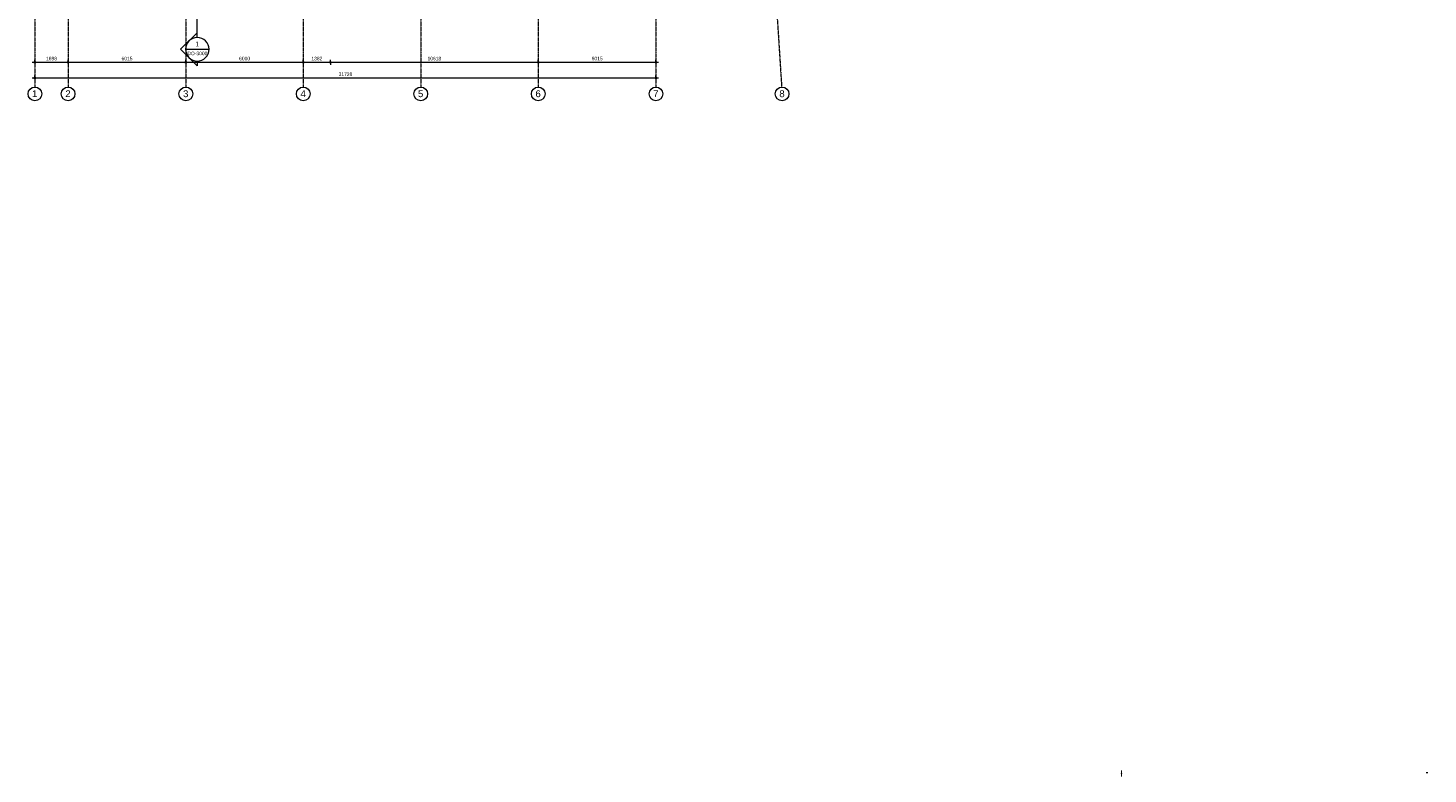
# Model space of a CAD drawing. Header units: millimetres. Extents: x 12177 to 91867, y 4659 to 113498.
# Tile 1 of 70: x 20354 to 91867, y 4659 to 42758. Entities that reach past the tile are written whole.
import ezdxf

# ---------------------------------------------------------------- set-up
doc = ezdxf.new("R2010")
doc.units = ezdxf.units.MM
for name, pattern in [('Afbreeklijn', [9, 5, -2, 0, -2]), ('ARC Grid Line', [22.225, 12.7, -3.175, 3.175, -3.175]), ('ARC Section Line', [17, 10, -3, 0, -1, 0, -3])]:
    doc.linetypes.add(name, pattern=pattern)
for name, color, linetype, lineweight in [('A--L$01A__Algemeen', 7, 'Continuous', 9), ('A--L$07A__Stramien', 1, 'Continuous', 13), ('A--LD20__DetailPenFijn', 2, 'Continuous', 20), ('A--LD30__DetailPenMiddel', 3, 'Continuous', 9), ('A--M$01A__Algemeen', 1, 'Continuous', 13), ('A--M$01A__Algemeen-100', 1, 'Continuous', 13), ('A--T$01A__Algemeen', 1, 'Continuous', 9), ('A--T$07A__Stramien', 1, 'Continuous', 13)]:
    doc.layers.add(name, color=color, linetype=linetype, lineweight=lineweight)
doc.styles.add('Arial', font='arial.ttf', dxfattribs={"height": 350})
doc.styles.add('Arial_1', font='arial.ttf', dxfattribs={"height": 250})
doc.styles.add('Arial_2', font='arial.ttf', dxfattribs={"height": 180})
doc.styles.add('Arial_3', font='arial.ttf', dxfattribs={"height": 2.5})
doc.styles.add('Arial_4', font='arial.ttf', dxfattribs={"height": 3.5})
doc.styles.add('Arial_B', font='arial.ttf', dxfattribs={"height": 3.5})
doc.dimstyles.new('00_ARC_dimension_1_8mm', dxfattribs={"dimscale": 304.8, "dimtxt": 183.646692, "dimasz": 1.049869, "dimexe": 0.426509, "dimexo": 0.0625, "dimgap": 0.164042, "dimtad": 1, "dimdec": 0, "dimzin": 0, "dimdsep": 46, "dimtxsty": 'Arial_2', "dimblk1": 'DOTSMALL', "dimblk2": 'DOTSMALL', "dimsah": 1, "dimcen": 0.09, "dimdle": 0.426509, "dimadec": 3, "dimazin": 0, "dimtfac": 1, "dimtdec": 4, "dimtix": 1, "dimtmove": 0, "dimatfit": 3, "dimfxl": 0.426509, "dimfxlon": 1, "dimtvp": 1, "dimtolj": 1, "dimtzin": 0, "dimarcsym": 2})

# ---------------------------------------------------------------- blocks, each defined once
blk = doc.blocks.new('Grid - 3_5mm-18301-DO-Begane grond - Nieuwe situatie')
at = {"layer": 'A--T$07A__Stramien'}
blk.add_circle((0, 0), 3.5, dxfattribs=at)
blk = doc.blocks.new('Section - Default-5518-DO-Begane grond - Nieuwe situatie')
at = {"layer": 'A--L$01A__Algemeen', "lineweight": 13}
for p, q in [((-6, 8.49), (-14.49, 0)), ((-6, 8.49), (2.49, 0)), ((-12, 0), (-14.49, 0)), ((0, 0), (2.49, 0))]:
    blk.add_line(p, q, dxfattribs=at)
for start, end in [(360, 180), (180, 360)]:
    blk.add_arc((-6, 0), 6, start, end, dxfattribs=at)
blk = doc.blocks.new('DIMBLOCK10-DO-Begane grond - Nieuwe situatie')
at = {"layer": 'A--M$01A__Algemeen-100'}
h = blk.add_hatch(color=256, dxfattribs=at)
edge = h.paths.add_edge_path()
edge.add_arc((20704, 40205), 40, 0, 360)
h = blk.add_hatch(color=256, dxfattribs=at)
edge = h.paths.add_edge_path()
edge.add_arc((52432, 40205), 40, 0, 360)
for p, q in [((20574, 40205), (52562, 40205)), ((20704, 40205), (20704, 40335)), ((20704, 40205), (20704, 40075)), ((52432, 40205), (52432, 40335)), ((52432, 40205), (52432, 40075))]:
    blk.add_line(p, q, dxfattribs=at)
for centre in [(20704, 40205), (52432, 40205)]:
    blk.add_circle(centre, 40, dxfattribs=at)
at = {"layer": 'A--M$01A__Algemeen-100', "color": 0, "insert": (36222, 40488), "char_height": 180, "width": 830.65, "attachment_point": 1, "line_spacing_factor": 0.941778, "style": 'Arial_2'}
blk.add_mtext('31728', dxfattribs=at)
blk = doc.blocks.new('_DotSmall')
at = {"color": 0, "linetype": 'ByBlock', "const_width": 0.5}
blk.add_lwpolyline([(-0.0625, 0, 1), (0.0625, 0, 1)], format="xyb", close=True, dxfattribs=at)
blk = doc.blocks.new('DIMBLOCK11-DO-Begane grond - Nieuwe situatie')
at = {"layer": 'A--M$01A__Algemeen-100'}
h = blk.add_hatch(color=256, dxfattribs=at)
edge = h.paths.add_edge_path()
edge.add_arc((20704, 41005), 40, 0, 360)
h = blk.add_hatch(color=256, dxfattribs=at)
edge = h.paths.add_edge_path()
edge.add_arc((22402, 41005), 40, 0, 360)
for p, q in [((20574, 41005), (22402, 41005)), ((20704, 41005), (20704, 41135)), ((20704, 41005), (20704, 40875)), ((22402, 41005), (22402, 41135)), ((22402, 41005), (22402, 40875))]:
    blk.add_line(p, q, dxfattribs=at)
for centre in [(20704, 41005), (22402, 41005)]:
    blk.add_circle(centre, 40, dxfattribs=at)
at = {"layer": 'A--M$01A__Algemeen-100', "color": 0, "insert": (21276, 41288), "char_height": 180, "width": 664.52, "attachment_point": 1, "line_spacing_factor": 0.941778, "style": 'Arial_2'}
blk.add_mtext('1698', dxfattribs=at)
blk = doc.blocks.new('DIMBLOCK12-DO-Begane grond - Nieuwe situatie')
at = {"layer": 'A--M$01A__Algemeen-100'}
h = blk.add_hatch(color=256, dxfattribs=at)
edge = h.paths.add_edge_path()
edge.add_arc((22402, 41005), 40, 0, 360)
h = blk.add_hatch(color=256, dxfattribs=at)
edge = h.paths.add_edge_path()
edge.add_arc((28417, 41005), 40, 0, 360)
for p, q in [((22402, 41005), (22402, 41135)), ((22402, 41005), (28417, 41005)), ((22402, 41005), (22402, 40875)), ((28417, 41005), (28417, 41135)), ((28417, 41005), (28417, 40875))]:
    blk.add_line(p, q, dxfattribs=at)
for centre in [(22402, 41005), (28417, 41005)]:
    blk.add_circle(centre, 40, dxfattribs=at)
at = {"layer": 'A--M$01A__Algemeen-100', "color": 0, "insert": (25133, 41288), "char_height": 180, "width": 664.52, "attachment_point": 1, "line_spacing_factor": 0.941778, "style": 'Arial_2'}
blk.add_mtext('6015', dxfattribs=at)
blk = doc.blocks.new('DIMBLOCK13-DO-Begane grond - Nieuwe situatie')
at = {"layer": 'A--M$01A__Algemeen-100'}
h = blk.add_hatch(color=256, dxfattribs=at)
edge = h.paths.add_edge_path()
edge.add_arc((28417, 41005), 40, 0, 360)
h = blk.add_hatch(color=256, dxfattribs=at)
edge = h.paths.add_edge_path()
edge.add_arc((34417, 41005), 40, 0, 360)
for p, q in [((28417, 41005), (28417, 41135)), ((28417, 41005), (34417, 41005)), ((28417, 41005), (28417, 40875)), ((34417, 41005), (34417, 41135)), ((34417, 41005), (34417, 40875))]:
    blk.add_line(p, q, dxfattribs=at)
for centre in [(28417, 41005), (34417, 41005)]:
    blk.add_circle(centre, 40, dxfattribs=at)
at = {"layer": 'A--M$01A__Algemeen-100', "color": 0, "insert": (31140, 41288), "char_height": 180, "width": 664.52, "attachment_point": 1, "line_spacing_factor": 0.941778, "style": 'Arial_2'}
blk.add_mtext('6000', dxfattribs=at)
blk = doc.blocks.new('DIMBLOCK14-DO-Begane grond - Nieuwe situatie')
at = {"layer": 'A--M$01A__Algemeen-100'}
h = blk.add_hatch(color=256, dxfattribs=at)
edge = h.paths.add_edge_path()
edge.add_arc((34417, 41005), 40, 0, 360)
h = blk.add_hatch(color=256, dxfattribs=at)
edge = h.paths.add_edge_path()
edge.add_arc((35799, 41005), 40, 0, 360)
for p, q in [((34417, 41005), (34417, 41135)), ((34417, 41005), (35799, 41005)), ((34417, 41005), (34417, 40875)), ((35799, 41005), (35799, 41135)), ((35799, 41005), (35799, 40875))]:
    blk.add_line(p, q, dxfattribs=at)
for centre in [(34417, 41005), (35799, 41005)]:
    blk.add_circle(centre, 40, dxfattribs=at)
at = {"layer": 'A--M$01A__Algemeen-100', "color": 0, "insert": (34831, 41288), "char_height": 180, "width": 664.52, "attachment_point": 1, "line_spacing_factor": 0.941778, "style": 'Arial_2'}
blk.add_mtext('1382', dxfattribs=at)
blk = doc.blocks.new('DIMBLOCK15-DO-Begane grond - Nieuwe situatie')
at = {"layer": 'A--M$01A__Algemeen-100'}
h = blk.add_hatch(color=256, dxfattribs=at)
edge = h.paths.add_edge_path()
edge.add_arc((35799, 41005), 40, 0, 360)
h = blk.add_hatch(color=256, dxfattribs=at)
edge = h.paths.add_edge_path()
edge.add_arc((46417, 41005), 40, 0, 360)
for p, q in [((35799, 41005), (35799, 41135)), ((35799, 41005), (46417, 41005)), ((35799, 41005), (35799, 40875)), ((46417, 41005), (46417, 41135)), ((46417, 41005), (46417, 40875))]:
    blk.add_line(p, q, dxfattribs=at)
for centre in [(35799, 41005), (46417, 41005)]:
    blk.add_circle(centre, 40, dxfattribs=at)
at = {"layer": 'A--M$01A__Algemeen-100', "color": 0, "insert": (40762, 41288), "char_height": 180, "width": 830.65, "attachment_point": 1, "line_spacing_factor": 0.941778, "style": 'Arial_2'}
blk.add_mtext('10618', dxfattribs=at)
blk = doc.blocks.new('DIMBLOCK16-DO-Begane grond - Nieuwe situatie')
at = {"layer": 'A--M$01A__Algemeen-100'}
h = blk.add_hatch(color=256, dxfattribs=at)
edge = h.paths.add_edge_path()
edge.add_arc((46417, 41005), 40, 0, 360)
h = blk.add_hatch(color=256, dxfattribs=at)
edge = h.paths.add_edge_path()
edge.add_arc((52432, 41005), 40, 0, 360)
for p, q in [((46417, 41005), (46417, 41135)), ((46417, 41005), (52562, 41005)), ((46417, 41005), (46417, 40875)), ((52432, 41005), (52432, 41135)), ((52432, 41005), (52432, 40875))]:
    blk.add_line(p, q, dxfattribs=at)
for centre in [(46417, 41005), (52432, 41005)]:
    blk.add_circle(centre, 40, dxfattribs=at)
at = {"layer": 'A--M$01A__Algemeen-100', "color": 0, "insert": (49148, 41288), "char_height": 180, "width": 664.52, "attachment_point": 1, "line_spacing_factor": 0.941778, "style": 'Arial_2'}
blk.add_mtext('6015', dxfattribs=at)

msp = doc.modelspace()

# ---------------------------------------------------------------- hatches: boundary and pattern name
at = {"layer": 'A--L$01A__Algemeen'}
for color, points in [(256, [(76225.1, 4710.9), (76225.1, 4720.9), (76200.1, 4720.9), (76200.1, 4710.9)]), (256, [(76225.1, 4697.9), (76225.1, 4707.9), (76200.1, 4707.9), (76200.1, 4697.9)]), (31, [(76225.1, 4685), (76225.1, 4695), (76200.1, 4695), (76200.1, 4685)]), (9, [(76225.1, 4658.9), (76225.1, 4668.9), (76200.1, 4668.9), (76200.1, 4658.9)])]:
    msp.add_hatch(color=color, dxfattribs=at).paths.add_polyline_path(points)

# ---------------------------------------------------------------- linework, layer by layer
at = {"layer": 'A--L$01A__Algemeen', "linetype": 'ARC Section Line', "lineweight": 13}
msp.add_line((29001.3, 42270.2), (29001.3, 91288.9), dxfattribs=at)
at = {"layer": 'A--L$01A__Algemeen', "lineweight": 13}
msp.add_line((28401.3, 41670.2), (29601.3, 41670.2), dxfattribs=at)
at = {"layer": 'A--L$07A__Stramien', "linetype": 'ARC Grid Line'}
for p, q in [((20704.3, 95686.5), (20704.3, 39742)), ((22402.3, 95686.5), (22402.3, 39742)), ((28417.3, 95686.5), (28417.3, 39742)), ((34417.3, 95686.5), (34417.3, 39742)), ((40417.3, 95686.5), (40417.3, 39742)), ((46417.3, 95686.5), (46417.3, 39742)), ((52432.3, 95686.5), (52432.3, 39742)), ((55259.6, 95618), (58851.8, 39742))]:
    msp.add_line(p, q, dxfattribs=at)
at = {"layer": 'A--LD20__DetailPenFijn'}
for p, q in [((76225.1, 4720.9), (76200.1, 4720.9)), ((76200.1, 4720.9), (76200.1, 4710.9)), ((76200.1, 4710.9), (76225.1, 4710.9)), ((76225.1, 4707.9), (76200.1, 4707.9)), ((76200.1, 4707.9), (76200.1, 4697.9)), ((76200.1, 4697.9), (76225.1, 4697.9)), ((76225.1, 4695), (76200.1, 4695)), ((76200.1, 4695), (76200.1, 4685)), ((76200.1, 4685), (76225.1, 4685)), ((76225.1, 4668.9), (76200.1, 4668.9)), ((76200.1, 4668.9), (76200.1, 4658.9)), ((76200.1, 4658.9), (76225.1, 4658.9)), ((76225.1, 4710.9), (76225.1, 4720.9)), ((76225.1, 4697.9), (76225.1, 4707.9)), ((76225.1, 4685), (76225.1, 4695)), ((76225.1, 4658.9), (76225.1, 4668.9))]:
    msp.add_line(p, q, dxfattribs=at)
at = {"layer": 'A--LD30__DetailPenMiddel', "linetype": 'Afbreeklijn', "lineweight": 100}
msp.add_line((76200.1, 4676.9), (76225.1, 4676.9), dxfattribs=at)

# ---------------------------------------------------------------- block references
at = {"layer": 'A--L$01A__Algemeen', "lineweight": 13, "xscale": 99.99999999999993, "yscale": 99.99999999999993, "zscale": 99.99999999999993, "rotation": 90}
msp.add_blockref('Section - Default-5518-DO-Begane grond - Nieuwe situatie', (29001.3, 42270.2), dxfattribs=at)
at = {"layer": 'A--T$07A__Stramien'}
for p, xscale, yscale, zscale, rotation in [((20704.3, 39392), 99.99999999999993, 99.99999999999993, 99.99999999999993, 180), ((22402.3, 39392), 99.99999999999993, 99.99999999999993, 99.99999999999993, 180), ((28417.3, 39392), 99.99999999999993, 99.99999999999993, 99.99999999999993, 180), ((34417.3, 39392), 99.99999999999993, 99.99999999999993, 99.99999999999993, 180), ((40417.3, 39392), 99.99999999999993, 99.99999999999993, 99.99999999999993, 180), ((46417.3, 39392), 99.99999999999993, 99.99999999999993, 99.99999999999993, 180), ((52432.3, 39392), 99.99999999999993, 99.99999999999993, 99.99999999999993, 180), ((58874.3, 39392.7), 99.99999999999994, 99.99999999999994, 99.99999999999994, 183.6783803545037)]:
    msp.add_blockref('Grid - 3_5mm-18301-DO-Begane grond - Nieuwe situatie', p, dxfattribs=dict(at, xscale=xscale, yscale=yscale, zscale=zscale, rotation=rotation))

# ---------------------------------------------------------------- texts
at = {"layer": 'A--L$01A__Algemeen', "lineweight": 13, "attachment_point": 1}
for s, insert, char_height, width, style in [('DO-3000', (28495.2, 41549.4), 180, 1218.565, 'Arial_2'), ('1', (28901.7, 42064.8), 250, 232.489, 'Arial_1')]:
    msp.add_mtext(s, dxfattribs=dict(at, insert=insert, char_height=char_height, width=width, style=style))
at = {"layer": 'A--T$01A__Algemeen', "color": 7, "lineweight": 13, "attachment_point": 1}
for s, insert, char_height, width, style in [('Legenda DO', (76200.2, 4732.2), 3.5, 34.232, 'Arial_4'), ('vtw scope', (76226.5, 4691.2), 2.5, 18.84, 'Arial_3'), ('scope regio', (76226.5, 4678.2), 2.5, 21.886, 'Arial_3'), ('in scope', (76226.5, 4717.2), 2.5, 15.633, 'Arial_3'), ('uit scope', (76226.5, 4704.2), 2.5, 16.835, 'Arial_3'), ('Bestaand', (76226.5, 4665.2), 2.5, 17.717, 'Arial_3'), ('WB 300', (91692.7, 4716.6), 2.5, 15.152, 'Arial_3'), ('- Wandbescherming 300', (91718.1, 4716.6), 2.5, 46.017, 'Arial_3'), ('\\LAlle maatvoering in het werk te controleren', (91770.4, 4741.8), 3.5, 123.781, 'Arial_B')]:
    msp.add_mtext(s, dxfattribs=dict(at, insert=insert, char_height=char_height, width=width, style=style))
at = {"layer": 'A--T$07A__Stramien', "char_height": 350, "width": 336.709, "attachment_point": 1, "style": 'Arial'}
for s, insert in [('1', (20561.9, 39575.9)), ('2', (22259.9, 39575.9)), ('3', (28274.9, 39575.9)), ('4', (34274.9, 39575.9)), ('5', (40274.9, 39575.9)), ('6', (46274.9, 39575.9)), ('7', (52289.9, 39575.9)), ('8', (58731.7, 39576.6))]:
    msp.add_mtext(s, dxfattribs=dict(at, insert=insert))

# ---------------------------------------------------------------- dimensions: what is measured, and where the dimension line sits
at = {"layer": 'A--M$01A__Algemeen'}
for base, p1, p2, override, picture, middle in [((22402.3, 41004.8), (20704.3, 41134.8), (22402.3, 41134.8), {"dimpost": '<>', "dimfxl": 1698}, 'DIMBLOCK11-DO-Begane grond - Nieuwe situatie', (21553.3, 41146.7)), ((28417.3, 41004.8), (22402.3, 41134.8), (28417.3, 41134.8), {"dimpost": '<>', "dimfxl": 6015}, 'DIMBLOCK12-DO-Begane grond - Nieuwe situatie', (25409.8, 41146.7)), ((34417.3, 41004.8), (28417.3, 41134.8), (34417.3, 41134.8), {"dimpost": '<>', "dimfxl": 6000}, 'DIMBLOCK13-DO-Begane grond - Nieuwe situatie', (31417.3, 41146.7)), ((35799.3, 41004.8), (34417.3, 41134.8), (35799.3, 41134.8), {"dimpost": '<>', "dimfxl": 1382}, 'DIMBLOCK14-DO-Begane grond - Nieuwe situatie', (35108.3, 41146.8)), ((46417.3, 41004.8), (35799.3, 41134.8), (46417.3, 41134.8), {"dimpost": '<>', "dimfxl": 10618}, 'DIMBLOCK15-DO-Begane grond - Nieuwe situatie', (41108.3, 41146.7)), ((52432.3, 41004.8), (46417.3, 41134.8), (52432.3, 41134.8), {"dimpost": '<>', "dimfxl": 6015}, 'DIMBLOCK16-DO-Begane grond - Nieuwe situatie', (49424.8, 41146.7)), ((52432.3, 40204.8), (20704.3, 40334.8), (52432.3, 40334.8), {"dimpost": '<>', "dimfxl": 31728}, 'DIMBLOCK10-DO-Begane grond - Nieuwe situatie', (36568.3, 40346.8))]:
    dim = msp.add_linear_dim(base=base, p1=p1, p2=p2, dimstyle='00_ARC_dimension_1_8mm', override=override, dxfattribs=at)
    dim.commit()
    dim.dimension.update_dxf_attribs({"geometry": picture, "text_midpoint": middle})

doc.saveas('drawing.dxf')
